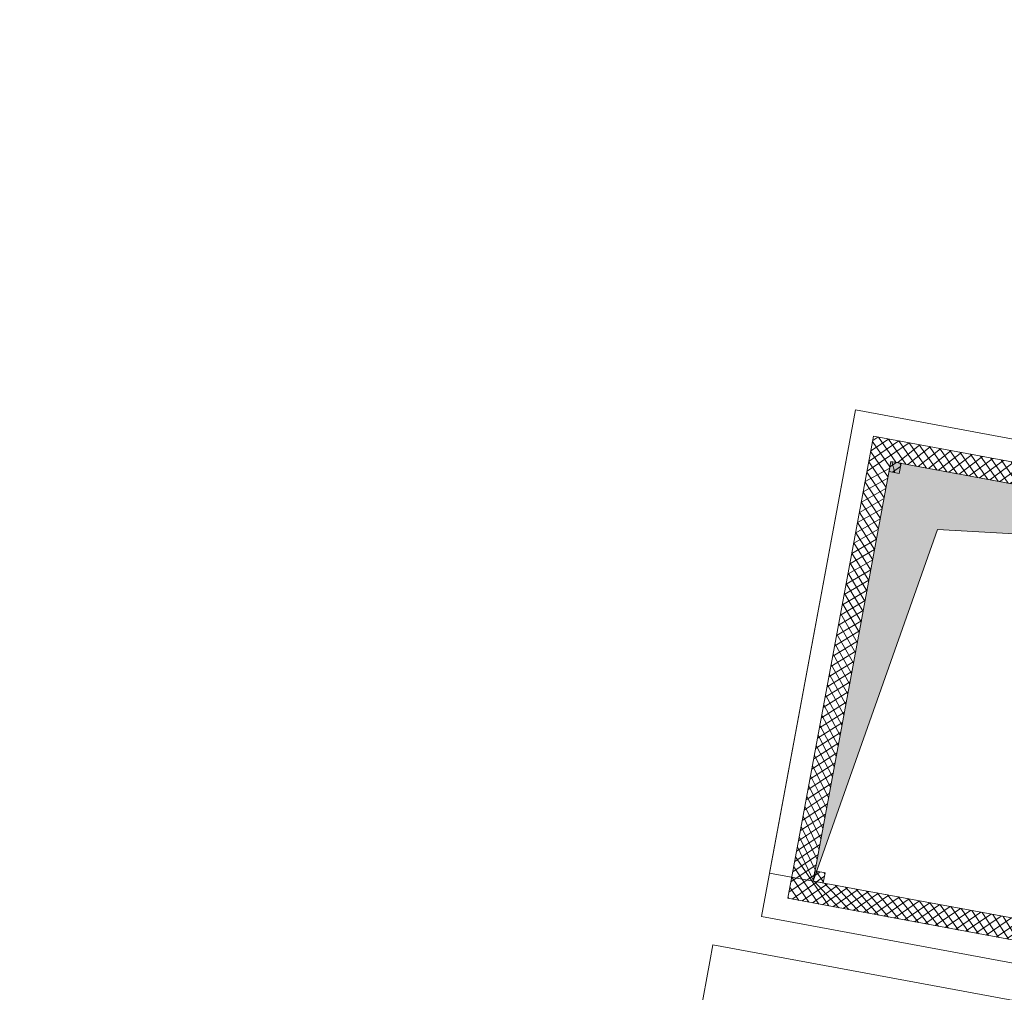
# Model space of a CAD drawing. Header units: metres. Extents: x 0 to 60282398, y -11592309 to 5708004.
# Tile 45 of 136: x 32353338.38 to 32353345.07, y 5707930.81 to 5707937.42. Entities that reach past the tile are written whole.
import ezdxf

# ---------------------------------------------------------------- set-up
doc = ezdxf.new("R2010")
doc.units = ezdxf.units.M
doc.header["$LTSCALE"] = 0.75
doc.layers.get('0').update_dxf_attribs({"linetype": 'CONTINUOUS'})
for name, color, linetype, lineweight in [('10417023$0$#9_002_GES I Übersicht Erdgeschoss_1_101_Wand Aussen.A', 7, 'CONTINUOUS', 25), ('10417023$0$#9_002_GES I Übersicht Erdgeschoss_1_104_Decken.A', 7, 'CONTINUOUS', 25), ('10417023$0$Keine', 7, 'CONTINUOUS', 13)]:
    doc.layers.add(name, color=color, linetype=linetype, lineweight=lineweight)
pattern_1 = [(44.99999999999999, (0, 0), (-0.03535533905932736, 0.03535533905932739), []), (135.0000000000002, (0, 0), (0.03535533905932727, 0.03535533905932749), [])]

# ---------------------------------------------------------------- blocks, each defined once
blk = doc.blocks.new('10417023$0$#9_MKO_LP5_ARC_GES_UP_00_002_P_G_modell (3D)')
at = {"layer": '10417023$0$#9_002_GES I Übersicht Erdgeschoss_1_104_Decken.A', "linetype": 'Continuous', "lineweight": 13, "true_color": 0xff0000}
h = blk.add_hatch(dxfattribs=at)
h.set_pattern_fill('#9_GUßASPHALT_0001', color=1, style=0, pattern_type=2)
h.set_pattern_definition(pattern_1)
h.paths.add_polyline_path([(-32353502.73062876, -5707786.633135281), (-32353502.73062876, -5707789.825930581), (-32353500.833813, -5707789.825930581), (-32353500.833813, -5707786.633135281)])
h.paths.add_polyline_path([(-32353502.58381542, -5707786.779532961), (-32353500.94938963, -5707786.779532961), (-32353500.94938963, -5707789.679532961), (-32353502.58381542, -5707789.679532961)])
h = blk.add_hatch(dxfattribs=at)
h.set_pattern_fill('#9_GUßASPHALT_0001', color=1, style=0, pattern_type=2)
h.set_pattern_definition(pattern_1)
h.paths.add_polyline_path([(-32353502.58381543, -5707786.779532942), (-32353502.58381543, -5707786.850399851), (-32353502.51294852, -5707786.850399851), (-32353502.51294852, -5707786.779532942)])
h = blk.add_hatch(dxfattribs=at)
h.set_pattern_fill('#9_GUßASPHALT_0001', color=1, style=0, pattern_type=2)
h.set_pattern_definition(pattern_1)
h.paths.add_polyline_path([(-32353502.58382053, -5707789.679532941), (-32353502.51295362, -5707789.679532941), (-32353502.51295362, -5707789.608666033), (-32353502.58382053, -5707789.608666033)])
at = {"layer": '10417023$0$#9_002_GES I Übersicht Erdgeschoss_1_101_Wand Aussen.A', "color": 1, "linetype": 'Continuous', "lineweight": 13, "true_color": 0xff0000}
for p, q in [((-32353503.17381512, -5707790.229532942), (-32353503.17381512, -5707790.344532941)), ((-32353499.57365668, -5707790.229532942), (-32353503.17381512, -5707790.229532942)), ((-32353503.17381512, -5707790.344532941), (-32353503.17381512, -5707792.519569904))]:
    blk.add_line(p, q, dxfattribs=at)
at = {"layer": '10417023$0$#9_002_GES I Übersicht Erdgeschoss_1_104_Decken.A', "color": 1, "linetype": 'Continuous', "lineweight": 13, "true_color": 0xff0000}
for p, q in [((-32353499.08381059, -5707786.779532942), (-32353502.58381543, -5707786.779532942)), ((-32353502.58381543, -5707786.779532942), (-32353502.58381543, -5707789.679532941)), ((-32353502.18733136, -5707787.176018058), (-32353499.08381105, -5707786.779532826)), ((-32353502.58381515, -5707789.679533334), (-32353502.18733136, -5707787.176018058)), ((-32353502.58381543, -5707789.679532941), (-32353499.08381059, -5707789.679532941))]:
    blk.add_line(p, q, dxfattribs=at)
at = {"layer": '10417023$0$#9_002_GES I Übersicht Erdgeschoss_1_104_Decken.A', "color": 1, "linetype": 'Continuous', "lineweight": 13, "true_color": 0xff0000, "flags": 128}
for points in [[(-32353502.88381502, -5707789.979532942), (-32353498.78381501, -5707789.979532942), (-32353498.78381501, -5707786.479532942), (-32353502.88381502, -5707786.479532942)], [(-32353502.73062877, -5707786.63313529), (-32353500.83381301, -5707786.63313529), (-32353500.83381301, -5707789.825930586), (-32353502.73062877, -5707789.825930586)], [(-32353502.58381543, -5707786.779532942), (-32353502.51294852, -5707786.779532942), (-32353502.51294852, -5707786.850399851), (-32353502.58381543, -5707786.850399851)], [(-32353500.94938963, -5707789.679532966), (-32353500.94938963, -5707786.779532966), (-32353502.58381543, -5707786.779532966), (-32353502.58381543, -5707789.679532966)], [(-32353502.58382053, -5707789.679532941), (-32353502.51295362, -5707789.679532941), (-32353502.51295362, -5707789.608666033), (-32353502.58382053, -5707789.608666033)]]:
    blk.add_lwpolyline(points, close=True, dxfattribs=at)
blk.add_lwpolyline([(-32353499.08381059, -5707789.679532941), (-32353498.78381501, -5707789.679532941), (-32353498.78381501, -5707786.479532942), (-32353502.88381502, -5707786.479532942), (-32353502.88381502, -5707789.679532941), (-32353502.58381543, -5707789.679532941)], dxfattribs=at)
at = {"layer": '10417023$0$#9_002_GES I Übersicht Erdgeschoss_1_104_Decken.A', "color": 1, "linetype": 'Continuous', "true_color": 0xff0000}
blk.add_solid([(-32353502.58381543, -5707789.679532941), (-32353502.18733081, -5707787.176017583), (-32353502.58381543, -5707786.779532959), (-32353499.08381059, -5707786.779532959)], dxfattribs=at)
blk = doc.blocks.new('10417023$0$2_MKO_LP5_LAN_GES_UP_00_002_V_A (3D)')
at = {"layer": '10417023$0$Keine'}
blk.add_blockref('10417023$0$#9_MKO_LP5_ARC_GES_UP_00_002_P_G_modell (3D)', (0, 0), dxfattribs=at)
blk = doc.blocks.new('10417023')
at = {"layer": '10417023$0$Keine', "rotation": 349.4819372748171}
blk.add_blockref('10417023$0$2_MKO_LP5_LAN_GES_UP_00_002_V_A (3D)', (65205154.93137175, 5413829.557758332), dxfattribs=at)

msp = doc.modelspace()

# ---------------------------------------------------------------- block references
msp.add_blockref('10417023', (0, 0))

doc.saveas('drawing.dxf')
